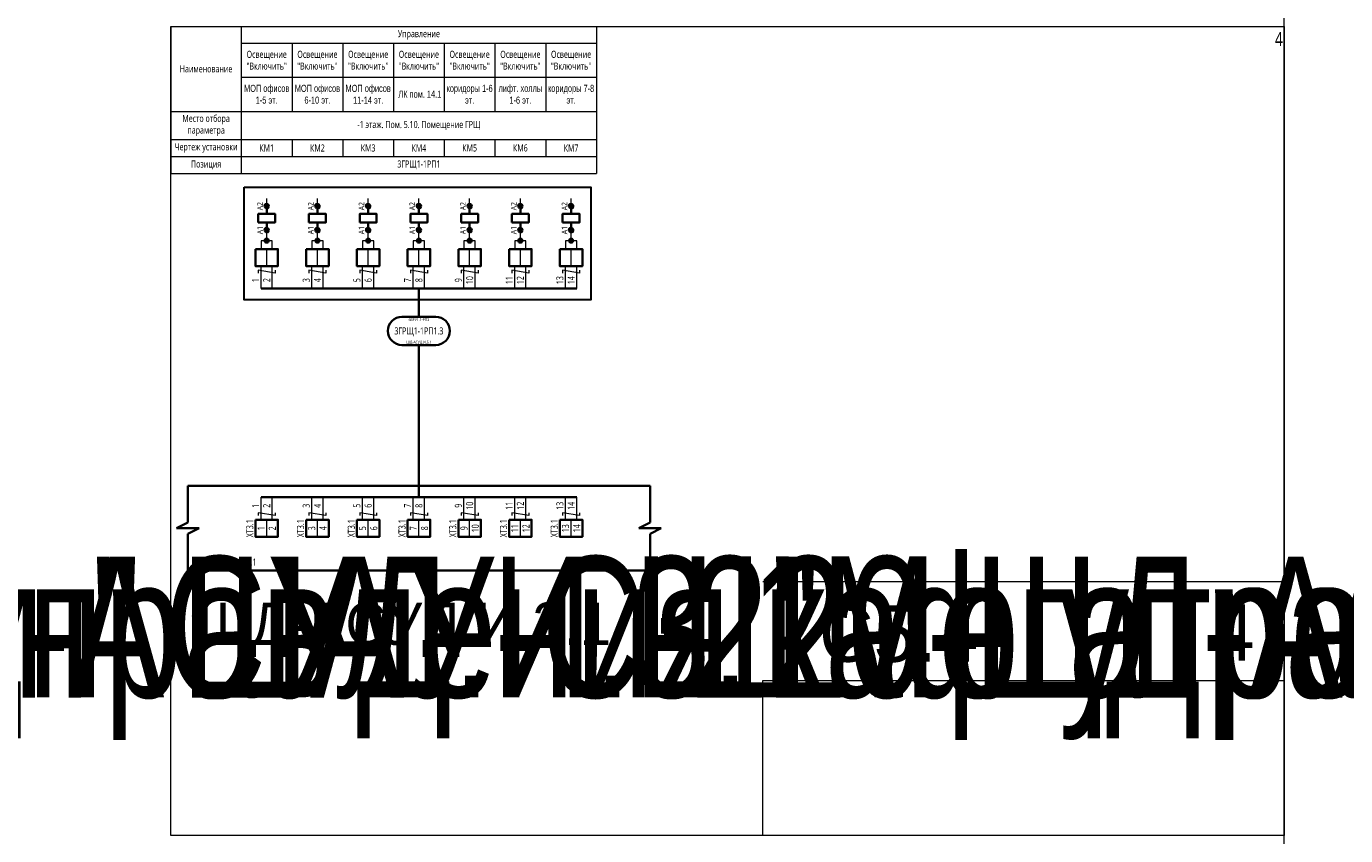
# Model space of a CAD drawing. Header units: millimetres. Extents: x -1173 to 6733, y -4591 to 345.
# Tile 35 of 93: x 883 to 1351, y -2407 to -2120. Entities that reach past the tile are written whole.
import ezdxf
from ezdxf.enums import TextEntityAlignment as Align

# ---------------------------------------------------------------- set-up
doc = ezdxf.new("R2018")
doc.units = ezdxf.units.MM
doc.set_wipeout_variables(frame=1)
doc.layers.get('0').update_dxf_attribs({"lineweight": 15})
doc.layers.get('Defpoints').update_dxf_attribs({"color": 252, "lineweight": 15})
for name, color, linetype, lineweight in [('AK_Drawing', 7, 'Continuous', 35), ('AK_Drawing_Thin', 7, 'Continuous', 15), ('AK_Equipment', 7, 'Continuous', 35), ('AK_Multy_Wire', 7, 'Continuous', 35), ('AK_Table', 7, 'Continuous', 35), ('AK_Wire', 7, 'Continuous', 15), ('AK_Wire_Number', 7, 'Continuous', 15)]:
    doc.layers.add(name, color=color, linetype=linetype, lineweight=lineweight)
doc.layers.add('UNPLOTTED', color=2, linetype='Continuous', lineweight=15, plot=False)
doc.styles.add('PT Sans Narrow', font='PTN57F.ttf')
doc.styles.get("Standard").update_dxf_attribs({"font": 'arial.ttf'})
doc.styles.add('Trebuchet MS', font='trebuc.ttf', dxfattribs={"width": 0.75})

# ---------------------------------------------------------------- blocks, each defined once
blk = doc.blocks.new('*U70')
at = {"style": 'Trebuchet MS', "width": 0.75}
for tag, flags, p in [('NAME', 9, (-1, 0)), ('ASSYCODE', 9, (-1, -6)), ('TYPE', 9, (-1, -3)), ('MFG', 9, (-1, -9)), ('MESUREMENT_UNITS', 9, (-1, -13.44)), ('WEIGHT', 9, (-1, -18)), ('COUNT', 9, (-1, -16.98)), ('SORTING_SECTION', 9, (-1, -22.98)), ('XREF', 1, (-1, -24))]:
    blk.add_attdef(tag, text='', height=2, dxfattribs=dict(at, flags=flags)).set_placement(p, align=Align.RIGHT)
blk.add_attdef('TAG1', text='', height=2.5, dxfattribs=at).set_placement((2, -27), align=Align.MIDDLE_LEFT)
at = {"lineweight": 30, "width": 0.75, "flags": 104}
blk.add_attdef('CATDESC', text='', height=2.5, dxfattribs=at).set_placement((370, -25), align=Align.MIDDLE_RIGHT)
at = {"layer": 'UNPLOTTED', "style": 'Trebuchet MS', "width": 0.75, "flags": 8}
for tag, p in [('DESC1', (1, -3)), ('DESC2', (1, -5)), ('DESC3', (1, -7)), ('FAMILY', (1, -13.73)), ('SYSTEM_NAME', (1, -17.99)), ('POSITION_N', (1, -15.99))]:
    blk.add_attdef(tag, p, '', height=1, dxfattribs=at)
blk = doc.blocks.new('*U479')
at = {"style": 'Trebuchet MS', "width": 0.75}
blk.add_attdef('TAG1', text='', height=2.5, dxfattribs=at).set_placement((2, -27), align=Align.MIDDLE_LEFT)
at = {"lineweight": 30, "width": 0.75, "flags": 104}
blk.add_attdef('CATDESC', text='', height=2.5, dxfattribs=at).set_placement((268, -25), align=Align.MIDDLE_RIGHT)
at = {"layer": 'UNPLOTTED', "style": 'Trebuchet MS', "width": 0.75, "flags": 8}
for tag, p in [('DESC1', (1, -3)), ('DESC2', (1, -5)), ('DESC3', (1, -7)), ('FAMILY', (1, -13.73)), ('SYSTEM_NAME', (1, -17.99)), ('POSITION_N', (1, -15.99))]:
    blk.add_attdef(tag, p, '', height=1, dxfattribs=at)
blk = doc.blocks.new('*U1')
at = {"layer": 'UNPLOTTED'}
blk.add_line((0, 90), (-185, 90), dxfattribs=at)
for points in [[(0, 0), (-395, 0), (-395, 287), (0, 287)], [(-185, 55), (0, 55), (0, 0), (-185, 0)]]:
    blk.add_lwpolyline(points, close=True, dxfattribs=at)
blk = doc.blocks.new('*U3')
at = {"layer": 'Defpoints', "style": 'Trebuchet MS', "width": 0.75}
blk.add_attdef('ЛИСТ', text='', height=5, dxfattribs=at).set_placement((-0.5, -2), align=Align.TOP_RIGHT)
blk = doc.blocks.new('*U480')
for p, q in [((-4, -13), (-4, 0)), ((-4, 0), (0, 0)), ((156, 0), (0, 0)), ((160, 0), (156, 0)), ((160, -13), (160, 0)), ((-8, -15), (-4, -13)), ((156, -15), (160, -13)), ((0, -15), (-8, -15)), ((-4, -17), (0, -15)), ((-4, -30), (-4, -17)), ((164, -15), (156, -15)), ((160, -17), (164, -15)), ((160, -30), (160, -17)), ((-4, -30), (0, -30)), ((0, -30), (156, -30)), ((160, -30), (156, -30))]:
    blk.add_line(p, q)
at = {"style": 'Trebuchet MS', "width": 0.75}
blk.add_attdef('TAG1', text='', height=2.5, dxfattribs=at).set_placement((2, -27), align=Align.MIDDLE_LEFT)
at = {"lineweight": 30, "width": 0.75, "flags": 104}
blk.add_attdef('CATDESC', text='', height=2.5, dxfattribs=at).set_placement((154, -25), align=Align.MIDDLE_RIGHT)
at = {"layer": 'UNPLOTTED', "style": 'Trebuchet MS', "width": 0.75, "flags": 8}
for tag, p in [('DESC1', (1, -3)), ('DESC2', (1, -5)), ('DESC3', (1, -7)), ('FAMILY', (1, -13.73)), ('SYSTEM_NAME', (1, -17.99)), ('POSITION_N', (1, -15.99))]:
    blk.add_attdef(tag, p, '', height=1, dxfattribs=at)
blk = doc.blocks.new('*U332')
blk.add_lwpolyline([(-6, 5), (6, 5, -0.414214), (11, 0), (11, 0, -0.414214), (6, -5), (-6, -5, -0.414214), (-11, 0), (-11, 0, -0.414214)], format="xyb", close=True)
at = {"style": 'Trebuchet MS', "width": 0.75}
blk.add_attdef('CA_CIRCUIT_NUMBER', text='', height=2.5, dxfattribs=at).set_placement((0, 0), align=Align.MIDDLE_CENTER)
at = {"lineweight": 30, "width": 0.75, "flags": 1}
blk.add_attdef('CA_CABLE_TYPE', text='', height=2.5, rotation=90, dxfattribs=at).set_placement((0, -25), align=Align.BOTTOM_CENTER)
at = {"style": 'Trebuchet MS', "width": 0.75}
blk.add_attdef('LENGTH', text='', height=2.5, rotation=90, dxfattribs=at).set_placement((2, -24.82), align=Align.MIDDLE_CENTER)
at = {"layer": 'UNPLOTTED', "style": 'Trebuchet MS', "width": 0.75}
for tag, p in [('LOAD_NAME', (0, 4)), ('PANEL_NAME', (0, -4))]:
    blk.add_attdef(tag, text='', height=1, dxfattribs=at).set_placement(p, align=Align.MIDDLE_CENTER)
blk = doc.blocks.new('*U217')
blk.add_wipeout([(0, 0), (0, -6), (8, -6), (8, 0)])
blk.add_lwpolyline([(0, 0), (8, 0), (8, -6), (0, -6)], close=True)
at = {"lineweight": -2}
blk.add_lwpolyline([(4, 0), (8, 0), (8, -6), (4, -6)], close=True, dxfattribs=at)
at = {"style": 'Trebuchet MS', "width": 0.75, "flags": 12}
for tag, p in [('TERM01', (2, -3)), ('TERM02', (6, -3))]:
    blk.add_attdef(tag, text='', height=2.5, rotation=90, dxfattribs=at).set_placement(p, align=Align.MIDDLE_CENTER)
at = {"style": 'Trebuchet MS', "width": 0.75}
blk.add_attdef('TAG1', text='', height=2.5, rotation=90, dxfattribs=at).set_placement((-2, -3), align=Align.MIDDLE_CENTER)
at = {"style": 'Trebuchet MS', "width": 0.75, "flags": 12}
for tag, p in [('NOTE01', (2, -7)), ('NOTE02', (6, -7))]:
    blk.add_attdef(tag, text='', height=2.5, rotation=90, dxfattribs=at).set_placement(p, align=Align.MIDDLE_RIGHT)
blk = doc.blocks.new('*U425')
at = {"layer": 'AK_Wire'}
for points in [[(3, 2.5), (3, 1.5), (-3, 2.5), (-3, 1.5)], [(-2, -4), (-2, 4)], [(2, -4), (2, 4)]]:
    blk.add_lwpolyline(points, dxfattribs=at)
blk = doc.blocks.new('*U426')
at = {"layer": 'AK_Drawing', "color": 0, "linetype": 'ByBlock', "lineweight": -2, "transparency": 16777216}
for p in [(0, 0), (18, 0), (36, 0), (54, 0), (72, 0), (90, 0), (108, 0)]:
    blk.add_blockref('*U425', p, dxfattribs=at)
blk = doc.blocks.new('WDDOT')
for radius in [0.7, 0.5, 0.3, 0.1]:
    blk.add_circle((0, 0), radius)
blk = doc.blocks.new('*U212')
at = {"layer": 'AK_Drawing'}
for points in [[(1.2, 16.05), (2.8, 14.45)], [(2, 12.5), (2, 14.5)], [(2, 7.5), (2, 9.5)], [(1.2, 7.55), (2.8, 5.95)]]:
    blk.add_lwpolyline(points, dxfattribs=at)
blk.add_lwpolyline([(-1, 9.5), (-1, 12.5), (5, 12.5), (5, 9.5)], close=True, dxfattribs=at)
for centre in [(2, 15.25), (2, 6.75)]:
    blk.add_circle(centre, 0.75, dxfattribs=at)
at = {"layer": 'AK_Drawing_Thin'}
for points in [[(2, 16), (2, 18)], [(2, 3), (2, 6)], [(4, 0), (4, 3), (0, 3), (0, 0)]]:
    blk.add_lwpolyline(points, dxfattribs=at)
at = {"layer": 'AK_Drawing'}
blk.add_blockref('WDDOT', (2, 3), dxfattribs=at)
at = {"style": 'Trebuchet MS', "width": 0.75}
for tag, p in [('TAG2', (7, 11.5)), ('TAG1', (-3, 11))]:
    blk.add_attdef(tag, text='', height=2.5, rotation=90, dxfattribs=at).set_placement(p, align=Align.MIDDLE_CENTER)
at = {"layer": 'AK_Equipment', "style": 'Trebuchet MS', "width": 0.75}
for s, p in [('A2', (1.25, 15.25)), ('A1', (1.25, 6.75))]:
    blk.add_text(s, height=2, rotation=90, dxfattribs=at).set_placement(p, align=Align.BOTTOM_CENTER)
blk = doc.blocks.new('*T457')
at = {"layer": 'AK_Table', "color": 0, "linetype": 'ByBlock', "lineweight": -2, "transparency": 16777216}
for p, q in [((0, 0), (151, 0)), ((0, 0), (0, -52.13)), ((25, 0), (25, -52.13)), ((151, 0), (151, -52.13)), ((25, -6), (151, -6)), ((43, -6), (43, -30.13)), ((61, -6), (61, -30.13)), ((79, -6), (79, -30.13)), ((97, -6), (97, -30.13)), ((115, -6), (115, -30.13)), ((133, -6), (133, -30.13)), ((25, -18), (151, -18)), ((0, -30.13), (151, -30.13)), ((0, -40.13), (151, -40.13)), ((43, -40.13), (43, -46.13)), ((61, -40.13), (61, -46.13)), ((79, -40.13), (79, -46.13)), ((97, -40.13), (97, -46.13)), ((115, -40.13), (115, -46.13)), ((133, -40.13), (133, -46.13)), ((0, -46.13), (151, -46.13)), ((0, -52.13), (151, -52.13))]:
    blk.add_line(p, q, dxfattribs=at)
at = {"layer": 'AK_Table', "color": 0, "transparency": 16777216, "char_height": 2.5, "attachment_point": 5, "style": 'Trebuchet MS'}
for s, insert, width in [('Управление', (88, -3), 125), ('{\\C256;Освещение "Включить"}', (34, -12), 17), ('{\\C256;Освещение "Включить"}', (52, -12), 17), ('{\\C256;Освещение "Включить"}', (70, -12), 17), ('{\\C256;Освещение "Включить"}', (88, -12), 17), ('{\\C256;Освещение "Включить"}', (106, -12), 17), ('{\\C256;Освещение "Включить"}', (124, -12), 17), ('{\\C256;Освещение "Включить"}', (142, -12), 17), ('Наименование', (12.5, -15.07), 24), ('{\\fArial|b0|i0|c204|p34;\\C256;МОП офисов \\fArial|b0|i0|c0|p34;1-5 \\fArial|b0|i0|c204|p34;эт\\fArial|b0|i0|c0|p34;.\\P}', (34, -24.07), 17), ('{\\fArial|b0|i0|c204|p34;\\C256;МОП офисов 6-10\\fArial|b0|i0|c0|p34; \\fArial|b0|i0|c204|p34;эт\\fArial|b0|i0|c0|p34;.}', (52, -24.07), 17), ('{\\fArial|b0|i0|c204|p34;\\C256;МОП офисов 1\\fArial|b0|i0|c0|p34;1-\\fArial|b0|i0|c204|p34;14\\fArial|b0|i0|c0|p34; \\fArial|b0|i0|c204|p34;эт\\fArial|b0|i0|c0|p34;.}', (70, -24.07), 17), ('{\\fArial|b0|i0|c204|p34;лифт. холлы 1-6 эт.}', (124, -24.07), 17), ('{\\C256; Л\\fArial|b0|i0|c204|p34;К пом\\fArial|b0|i0|c0|p34;.\\fArial|b0|i0|c204|p34; \\fArial|b0|i0|c0|p34;14.1}', (88, -24.07), 17), ('{\\fArial|b0|i0|c204|p34;коридоры 1-6 эт.}', (106, -24.07), 17), ('{\\fArial|b0|i0|c204|p34;коридоры 7-8 эт.}', (142, -24.07), 17), ('Место отбора параметра', (12.5, -35.13), 23), ('-1 этаж. Пом. 5.10. Помещение ГРЩ', (88, -35.13), 125), ('Чертеж установки', (12.5, -43.13), 23), ('КМ1', (34, -43.13), 17), ('КМ2', (52, -43.13), 17), ('КМ3', (70, -43.13), 17), ('КМ4', (88, -43.13), 17), ('КМ5', (106, -43.13), 17), ('КМ6', (124, -43.13), 17), ('КМ7', (142, -43.13), 17), ('Позиция', (12.5, -49.13), 23), ('3ГРЩ1-1РП1', (88, -49.13), 125)]:
    blk.add_mtext(s, dxfattribs=dict(at, insert=insert, width=width))
blk = doc.blocks.new('Z')
at = {"layer": 'AK_Wire'}
blk.add_lwpolyline([(3, 0.5), (3, -0.5), (-3, 0.5), (-3, -0.5)], dxfattribs=at)
blk = doc.blocks.new('*U432')
at = {"layer": 'AK_Wire'}
for points in [[(-2, -4), (-2, 4)], [(2, -4), (2, 4)]]:
    blk.add_lwpolyline(points, dxfattribs=at)
blk.add_blockref('Z', (0, -2), dxfattribs=at)
blk = doc.blocks.new('*U433')
at = {"layer": 'AK_Drawing', "color": 0, "linetype": 'ByBlock', "lineweight": -2, "transparency": 16777216}
for p in [(0, 0), (18, 0), (36, 0), (54, 0), (72, 0), (90, 0), (108, 0)]:
    blk.add_blockref('*U432', p, dxfattribs=at)
blk = doc.blocks.new('*U472')
at = {"style": 'Trebuchet MS', "width": 0.75}
blk.add_attdef('TAG1', text='', height=2.5, dxfattribs=at).set_placement((2, -27), align=Align.MIDDLE_LEFT)
at = {"lineweight": 30, "width": 0.75, "flags": 104}
blk.add_attdef('CATDESC', text='', height=2.5, dxfattribs=at).set_placement((292, -25), align=Align.MIDDLE_RIGHT)
at = {"layer": 'UNPLOTTED', "style": 'Trebuchet MS', "width": 0.75, "flags": 8}
for tag, p in [('DESC1', (1, -3)), ('DESC2', (1, -5)), ('DESC3', (1, -7)), ('FAMILY', (1, -13.73)), ('SYSTEM_NAME', (1, -17.99)), ('POSITION_N', (1, -15.99))]:
    blk.add_attdef(tag, p, '', height=1, dxfattribs=at)

msp = doc.modelspace()

# ---------------------------------------------------------------- linework, layer by layer
at = {"layer": 'AK_Multy_Wire'}
for p, q in [((1078, -2212.98), (966, -2212.98)), ((1078, -2286.98), (966, -2286.98))]:
    msp.add_line(p, q, dxfattribs=at)
for points in [[(1022, -2212.98), (1022, -2222.98)], [(1022, -2232.98), (1022, -2286.98)]]:
    msp.add_lwpolyline(points, dxfattribs=at)
at = {"layer": 'UNPLOTTED', "color": 2, "true_color": 0xf1eb1f}
msp.add_xline((1329, -1679), (0, 1), dxfattribs=at)

# ---------------------------------------------------------------- block references
msp.add_blockref('*T457', (934, -2119.98))
at = {"layer": 'AK_Drawing'}
msp.add_blockref('*U433', (968, -2290.98), dxfattribs=at)
at = {"layer": 'AK_Drawing_Thin'}
msp.add_blockref('*U3', (1329, -2119.98), dxfattribs=at).add_auto_attribs({'ЛИСТ': '4'})
at = {"layer": 'AK_Equipment'}
ref = msp.add_blockref('*U70', (-562, -2282.99), dxfattribs=at)
lines = msp.add_mtext('\\W0.7500;Шкаф управления "Мегатрон" ШАУ-С-220-ЩД-АСУД.И.3.1', dxfattribs={"layer": '0', "insert": (-192, -2307.99), "char_height": 50, "attachment_point": 1})
ref.add_attrib('CATDESC', '', (-192, -2307.99), dxfattribs={"flags": 104}).embed_mtext(lines)
ref = msp.add_blockref('*U479', (439, -2282.98), dxfattribs=at)
lines = msp.add_mtext('\\W0.7500;Шкаф управления "Мегатрон" ШАУ-С-220-ЩД-АСУД.И.3.1', dxfattribs={"layer": '0', "insert": (707, -2307.98), "char_height": 50, "attachment_point": 1})
ref.add_attrib('CATDESC', '', (707, -2307.98), dxfattribs={"flags": 104}).embed_mtext(lines)
ref = msp.add_blockref('*U480', (944, -2282.98), dxfattribs=at)
ref.add_attrib('TAG1', 'ЩД-АСУД.И.3.1', dxfattribs={"layer": '0', "height": 2.5, "style": 'Trebuchet MS', "width": 0.75}).set_placement((946, -2309.98), align=Align.MIDDLE_LEFT)
lines = msp.add_mtext('\\W0.7500;Шкаф управления "Мегатрон" ШАУ-С-220-ЩД-АСУД.И.3.1', dxfattribs={"layer": '0', "insert": (1098, -2307.98), "char_height": 50, "attachment_point": 1})
ref.add_attrib('CATDESC', '', (1098, -2307.98), dxfattribs={"flags": 104}).embed_mtext(lines)
at = {"layer": 'AK_Multy_Wire', "ltscale": 10}
msp.add_blockref('*U332', (1022, -2227.98), dxfattribs=at).add_auto_attribs({'CA_CIRCUIT_NUMBER': '3ГРЩ1-1РП1.3', 'PANEL_NAME': 'ЩД-АСУД.И.5.1', 'LOAD_NAME': '5ВРУ1.1-РП3'})
at = {"layer": 'UNPLOTTED'}
msp.add_blockref('*U1', (1329, -2406.98), dxfattribs=at)

# ---------------------------------------------------------------- texts
at = {"layer": 'AK_Wire_Number', "style": 'Trebuchet MS', "width": 0.75}
for s, p in [('10', (1042, -2209.98)), ('11', (1056, -2209.98)), ('12', (1060, -2209.98)), ('13', (1074, -2209.98)), ('14', (1078, -2209.98)), ('1', (966, -2209.98)), ('2', (970, -2209.98)), ('3', (984, -2209.98)), ('4', (988, -2209.98)), ('5', (1002, -2209.98)), ('6', (1006, -2209.98)), ('7', (1020, -2209.98)), ('8', (1024, -2209.98)), ('9', (1038, -2209.98)), ('10', (1042, -2289.98)), ('11', (1056, -2289.98)), ('12', (1060, -2289.98)), ('13', (1074, -2289.98)), ('14', (1078, -2289.98)), ('1', (966, -2289.98)), ('2', (970, -2289.98)), ('3', (984, -2289.98)), ('4', (988, -2289.98)), ('5', (1002, -2289.98)), ('6', (1006, -2289.98)), ('7', (1020, -2289.98)), ('8', (1024, -2289.98)), ('9', (1038, -2289.98))]:
    msp.add_text(s, height=2.5, rotation=90, dxfattribs=at).set_placement(p, align=Align.BOTTOM_CENTER)
at = {"layer": 'UNPLOTTED', "color": 3, "style": 'PT Sans Narrow'}
msp.add_text('ЩД-АСУД.И.3.1', height=15, dxfattribs=at).set_placement((943.49, -2339.33))
msp.add_text('С5.4', height=20, dxfattribs=at).set_placement((1220.49, -2345.33), align=Align.RIGHT)
msp.add_text('4', height=20, dxfattribs=at).set_placement((1311, -2344.98), align=Align.CENTER)

# ---------------------------------------------------------------- next in the draw order: block references
at = {"layer": 'AK_Equipment', "lineweight": 15}
for p in [(964, -2198.98), (982, -2198.98), (1000, -2198.98), (1018, -2198.98), (1036, -2198.98), (1054, -2198.98)]:
    msp.add_blockref('*U217', p, dxfattribs=at)
ref = msp.add_blockref('*U217', (964, -2294.98), dxfattribs=at)
ref.add_attrib('TAG1', 'XT3.1', dxfattribs={"layer": '0', "height": 2.5, "rotation": 90, "style": 'Trebuchet MS', "width": 0.75}).set_placement((962, -2297.98), align=Align.MIDDLE_CENTER)
ref.add_attrib('TERM01', '1', dxfattribs={"layer": '0', "height": 2.5, "rotation": 90, "style": 'Trebuchet MS', "width": 0.75}).set_placement((966, -2297.98), align=Align.MIDDLE_CENTER)
ref.add_attrib('TERM02', '2', dxfattribs={"layer": '0', "height": 2.5, "rotation": 90, "style": 'Trebuchet MS', "width": 0.75}).set_placement((970, -2297.98), align=Align.MIDDLE_CENTER)
ref = msp.add_blockref('*U217', (982, -2294.98), dxfattribs=at)
ref.add_attrib('TAG1', 'XT3.1', dxfattribs={"layer": '0', "height": 2.5, "rotation": 90, "style": 'Trebuchet MS', "width": 0.75}).set_placement((980, -2297.98), align=Align.MIDDLE_CENTER)
ref.add_attrib('TERM01', '3', dxfattribs={"layer": '0', "height": 2.5, "rotation": 90, "style": 'Trebuchet MS', "width": 0.75}).set_placement((984, -2297.98), align=Align.MIDDLE_CENTER)
ref.add_attrib('TERM02', '4', dxfattribs={"layer": '0', "height": 2.5, "rotation": 90, "style": 'Trebuchet MS', "width": 0.75}).set_placement((988, -2297.98), align=Align.MIDDLE_CENTER)
ref = msp.add_blockref('*U217', (1000, -2294.98), dxfattribs=at)
ref.add_attrib('TAG1', 'XT3.1', dxfattribs={"layer": '0', "height": 2.5, "rotation": 90, "style": 'Trebuchet MS', "width": 0.75}).set_placement((998, -2297.98), align=Align.MIDDLE_CENTER)
ref.add_attrib('TERM01', '5', dxfattribs={"layer": '0', "height": 2.5, "rotation": 90, "style": 'Trebuchet MS', "width": 0.75}).set_placement((1002, -2297.98), align=Align.MIDDLE_CENTER)
ref.add_attrib('TERM02', '6', dxfattribs={"layer": '0', "height": 2.5, "rotation": 90, "style": 'Trebuchet MS', "width": 0.75}).set_placement((1006, -2297.98), align=Align.MIDDLE_CENTER)
ref = msp.add_blockref('*U217', (1018, -2294.98), dxfattribs=at)
ref.add_attrib('TAG1', 'XT3.1', dxfattribs={"layer": '0', "height": 2.5, "rotation": 90, "style": 'Trebuchet MS', "width": 0.75}).set_placement((1016, -2297.98), align=Align.MIDDLE_CENTER)
ref.add_attrib('TERM01', '7', dxfattribs={"layer": '0', "height": 2.5, "rotation": 90, "style": 'Trebuchet MS', "width": 0.75}).set_placement((1020, -2297.98), align=Align.MIDDLE_CENTER)
ref.add_attrib('TERM02', '8', dxfattribs={"layer": '0', "height": 2.5, "rotation": 90, "style": 'Trebuchet MS', "width": 0.75}).set_placement((1024, -2297.98), align=Align.MIDDLE_CENTER)
ref = msp.add_blockref('*U217', (1036, -2294.98), dxfattribs=at)
ref.add_attrib('TAG1', 'XT3.1', dxfattribs={"layer": '0', "height": 2.5, "rotation": 90, "style": 'Trebuchet MS', "width": 0.75}).set_placement((1034, -2297.98), align=Align.MIDDLE_CENTER)
ref.add_attrib('TERM01', '9', dxfattribs={"layer": '0', "height": 2.5, "rotation": 90, "style": 'Trebuchet MS', "width": 0.75}).set_placement((1038, -2297.98), align=Align.MIDDLE_CENTER)
ref.add_attrib('TERM02', '10', dxfattribs={"layer": '0', "height": 2.5, "rotation": 90, "style": 'Trebuchet MS', "width": 0.75}).set_placement((1042, -2297.98), align=Align.MIDDLE_CENTER)
ref = msp.add_blockref('*U217', (1054, -2294.98), dxfattribs=at)
ref.add_attrib('TAG1', 'XT3.1', dxfattribs={"layer": '0', "height": 2.5, "rotation": 90, "style": 'Trebuchet MS', "width": 0.75}).set_placement((1052, -2297.98), align=Align.MIDDLE_CENTER)
ref.add_attrib('TERM01', '11', dxfattribs={"layer": '0', "height": 2.5, "rotation": 90, "style": 'Trebuchet MS', "width": 0.75}).set_placement((1056, -2297.98), align=Align.MIDDLE_CENTER)
ref.add_attrib('TERM02', '12', dxfattribs={"layer": '0', "height": 2.5, "rotation": 90, "style": 'Trebuchet MS', "width": 0.75}).set_placement((1060, -2297.98), align=Align.MIDDLE_CENTER)
ref = msp.add_blockref('*U217', (1072, -2294.98), dxfattribs=at)
ref.add_attrib('TAG1', 'XT3.1', dxfattribs={"layer": '0', "height": 2.5, "rotation": 90, "style": 'Trebuchet MS', "width": 0.75}).set_placement((1070, -2297.98), align=Align.MIDDLE_CENTER)
ref.add_attrib('TERM01', '13', dxfattribs={"layer": '0', "height": 2.5, "rotation": 90, "style": 'Trebuchet MS', "width": 0.75}).set_placement((1074, -2297.98), align=Align.MIDDLE_CENTER)
ref.add_attrib('TERM02', '14', dxfattribs={"layer": '0', "height": 2.5, "rotation": 90, "style": 'Trebuchet MS', "width": 0.75}).set_placement((1078, -2297.98), align=Align.MIDDLE_CENTER)

# ---------------------------------------------------------------- next in the draw order: block references
at = {"layer": 'AK_Drawing'}
for name, p in [('*U212', (966, -2198.98)), ('*U212', (984, -2198.98)), ('*U212', (1002, -2198.98)), ('*U212', (1020, -2198.98)), ('*U212', (1038, -2198.98)), ('*U212', (1056, -2198.98)), ('*U426', (968, -2208.98))]:
    msp.add_blockref(name, p, dxfattribs=at)
at = {"layer": 'AK_Equipment'}
ref = msp.add_blockref('*U472', (-66, -2283), dxfattribs=at)
lines = msp.add_mtext('\\W0.7500;Шкаф управления "Мегатрон" ШАУ-С-220-ЩД-АСУД.И.3.1', dxfattribs={"layer": '0', "insert": (226, -2308), "char_height": 50, "attachment_point": 1})
ref.add_attrib('CATDESC', '', (226, -2308), dxfattribs={"flags": 104}).embed_mtext(lines)

# ---------------------------------------------------------------- next in the draw order: block references
at = {"layer": 'AK_Equipment', "lineweight": 15}
msp.add_blockref('*U217', (1072, -2198.98), dxfattribs=at)

# ---------------------------------------------------------------- next in the draw order: linework, layer by layer
at = {"layer": 'AK_Drawing', "lineweight": 30}
msp.add_lwpolyline([(960, -2176.98), (1083, -2176.98), (1083, -2216.98), (960, -2216.98)], close=True, dxfattribs=at)

# ---------------------------------------------------------------- next in the draw order: block references
at = {"layer": 'AK_Drawing'}
msp.add_blockref('*U212', (1074, -2198.98), dxfattribs=at)

doc.saveas('drawing.dxf')
